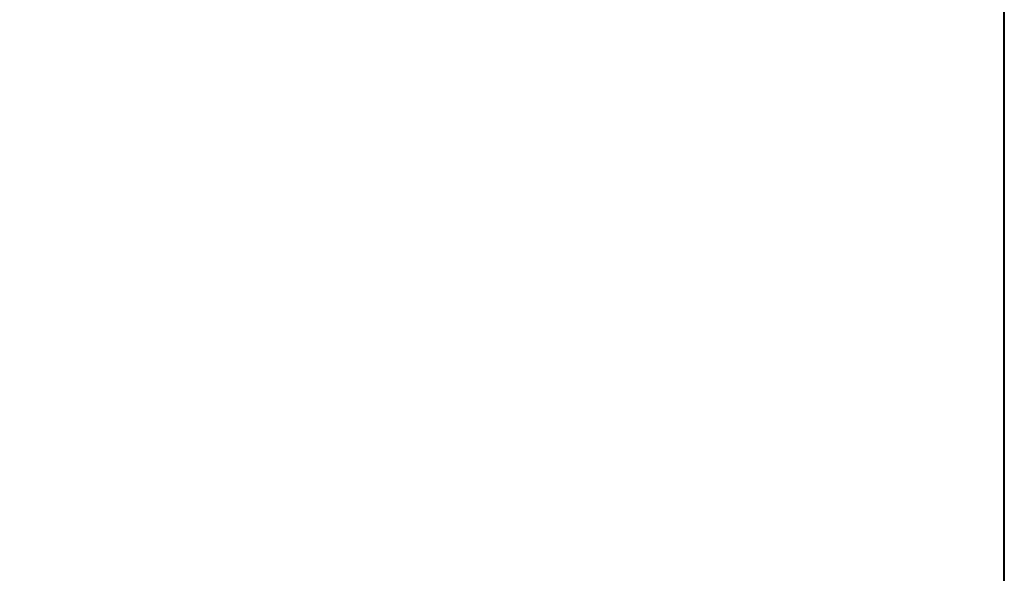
# Model space of a CAD drawing. Header units: millimetres. Extents: x 105028 to 874735, y -568483 to 191941.
# Tile 118 of 135: x 510778 to 538235, y 93787 to 109240. Entities that reach past the tile are written whole.
import ezdxf

# ---------------------------------------------------------------- set-up
doc = ezdxf.new("R2010")
doc.units = ezdxf.units.MM
doc.layers.add('формат', color=250, linetype='Continuous')
doc.styles.add('Arial', font='arial.ttf', dxfattribs={"width": 0.9, "height": 699.9999999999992})

# ---------------------------------------------------------------- blocks, each defined once
blk = doc.blocks.new('*U56')
at = {"lineweight": 40}
blk.add_lwpolyline([(-400, 4.999999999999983), (-4.999999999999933, 5.000000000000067), (-5.000000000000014, 589.0000000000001), (-400.0000000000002, 589.0000000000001)], close=True, dxfattribs=at)
at = {"style": 'Arial', "width": 0.9, "flags": 8}
blk.add_attdef('FORMAT', (-36.87188609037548, 1.257088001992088), '', height=2.8, dxfattribs=at)

msp = doc.modelspace()

# ---------------------------------------------------------------- block references
at = {"layer": 'формат', "xscale": 100, "yscale": 100, "zscale": 100}
msp.add_blockref('*U56', (538734.7403798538, 78333.9208188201), dxfattribs=at)

doc.saveas('drawing.dxf')
